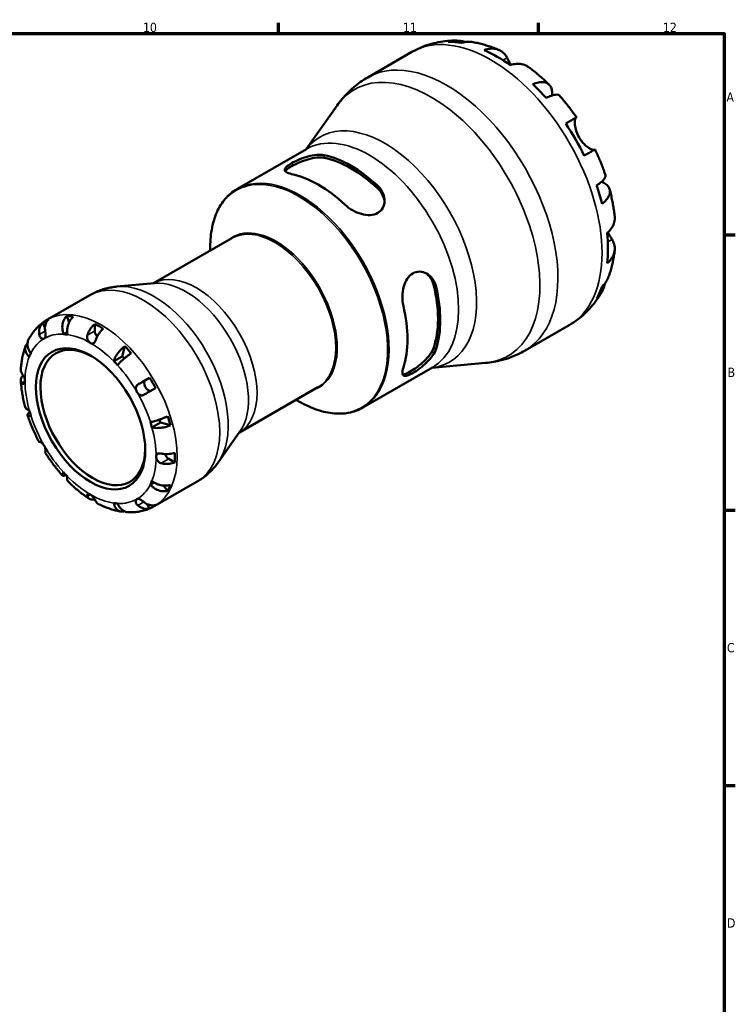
# Model space of a CAD drawing. Header units: millimetres. Extents: x -3 to 905, y 0 to 594.
# Tile 7 of 7: x 631 to 824, y 312 to 578. Entities that reach past the tile are written whole.
import ezdxf

# ---------------------------------------------------------------- set-up
doc = ezdxf.new("R2010")
doc.units = ezdxf.units.MM
for name, color, linetype, lineweight in [('Border (ISO)', 7, 'Continuous', 70), ('Visible (ISO)', 7, 'Continuous', 50), ('Visible Narrow (ISO)', 7, 'Continuous', 35)]:
    doc.layers.add(name, color=color, linetype=linetype, lineweight=lineweight)
doc.styles.add('Note Text (ISO)', font='tahoma.ttf')

# ---------------------------------------------------------------- blocks, each defined once
blk = doc.blocks.new('Borders Default Border')
at = {"layer": 'Border (ISO)'}
for p, q in [((700.83, 574), (700.83, 576.9)), ((770.92, 574), (770.92, 576.9)), ((821, 519.75), (823.9, 519.75)), ((821, 445.5), (823.9, 445.5)), ((821, 371.25), (823.9, 371.25))]:
    blk.add_line(p, q, dxfattribs=at)
at = {"layer": 'Border (ISO)', "flags": 128}
blk.add_lwpolyline([(20, 20), (20, 574), (821, 574), (821, 20), (20, 20)], dxfattribs=at)
at = {"layer": 'Border (ISO)', "color": 232, "true_color": 0xca0064, "char_height": 2.5, "attachment_point": 7, "style": 'Note Text (ISO)'}
for s, insert in [('10', (664.29, 574.35)), ('11', (734.37, 574.4)), ('12', (804.46, 574.4)), ('A', (821.59, 555.62)), ('B', (821.89, 481.37)), ('C', (821.73, 407.08)), ('D', (821.73, 332.88))]:
    blk.add_mtext(s, dxfattribs=dict(at, insert=insert))

msp = doc.modelspace()

# ---------------------------------------------------------------- linework, layer by layer
at = {"layer": 'Visible (ISO)'}
for p, q in [((724.886, 562.164), (736.795, 569.022)), ((708.261, 542.781), (716.628, 554.607)), ((689.627, 532.051), (708.375, 542.847)), ((667.125, 506.63), (688.279, 518.812)), ((667.384, 506.654), (657.28, 505.742)), ((638.527, 496.854), (649.992, 503.457)), ((643.735, 497.804), (644.392, 496.136)), ((637.87, 494.773), (637.196, 495.94)), ((651.302, 493.796), (651.302, 495.656)), ((767.304, 488.504), (779.213, 495.362)), ((642.886, 492.912), (643.85, 493.468)), ((659.369, 489.645), (658.672, 486.929)), ((656.409, 485.626), (658.672, 486.929)), ((723.561, 473.123), (742.309, 483.919)), ((742.195, 483.854), (756.623, 485.155)), ((664.933, 480.502), (666.071, 481.162)), ((690.28, 466.421), (711.434, 478.602)), ((666.711, 467.783), (668.973, 469.086)), ((668.973, 469.086), (671.67, 468.34)), ((690.43, 466.632), (684.571, 458.352)), ((672.851, 458.332), (671.242, 459.258)), ((666.278, 452.397), (667.245, 452.954)), ((667.471, 446.593), (678.936, 453.195)), ((669.818, 452.095), (670.94, 450.684)), ((666.071, 445.927), (665.391, 447.105))]:
    msp.add_line(p, q, dxfattribs=at)
for centre, major_axis, start_param, end_param in [((759.772, 533.21), (-21.083, 36.611), 5.8281975, 5.9566424), ((759.772, 533.21), (-21.083, 36.611), 5.3810925, 5.6183492), ((759.772, 533.21), (-21.083, 36.611), 5.0427993, 5.1712442), ((759.772, 533.21), (-21.083, 36.611), 4.5956943, 4.8329511), ((720.388, 510.53), (16.967, -29.464), 2.0534355, 2.6628209), ((720.388, 510.53), (16.543, -28.727), 2.0453615, 2.6708949), ((711.549, 505.44), (-16.967, 29.464), 5.1950282, 5.8044135), ((759.772, 533.21), (-21.083, 36.611), 4.2574012, 4.385846), ((759.772, 533.21), (-21.083, 36.611), 3.8102961, 4.0475529), ((720.388, 510.53), (16.543, -28.727), 0.4745651, 1.1000986), ((720.388, 510.53), (16.967, -29.464), 0.4826392, 1.0920245), ((759.772, 533.21), (21.083, -36.611), 0.3304104, 0.4588552), ((711.549, 505.44), (-16.967, 29.464), 3.6242319, 4.2336172), ((652.433, 471.398), (-14.432, 25.061), 6.2297642, 6.3404739), ((652.433, 471.398), (-14.432, 25.061), 5.845784, 5.9390559), ((652.433, 471.398), (14.432, -25.061), 2.3027733, 2.4134831), ((650.771, 470.441), (9.981, -17.332), 2.37521, 7.0495679), ((650.17, 470.095), (-12.476, 21.665), 5.8604145, 5.9244254), ((652.433, 493.145), (-0.798, 1.387), 0.7873319, 1.8979071), ((652.433, 471.398), (14.432, -25.061), 1.9187931, 2.0120651), ((650.17, 470.095), (-12.476, 21.665), 0.3626273, 0.4266383), ((652.433, 471.398), (12.476, -21.665), 1.9635192, 1.9974346), ((650.17, 470.095), (12.476, -21.665), 1.9334237, 1.9974346), ((652.433, 471.398), (14.432, -25.061), 1.5173752, 1.6280849), ((665.733, 479.116), (0.798, -1.387), 3.1435264, 6.2181127), ((650.17, 470.095), (-12.476, 21.665), 1.1480255, 1.2120364), ((652.433, 471.398), (14.432, -25.061), 1.133395, 1.2266669), ((650.17, 470.095), (12.476, -21.665), 1.1480255, 1.2120364), ((652.433, 471.398), (12.476, -21.665), 1.1480255, 1.1824147), ((671.242, 460.566), (-0.798, 1.387), 1.2401883, 2.3581282), ((652.433, 471.398), (14.432, -25.061), 0.731977, 0.8426867), ((650.17, 470.095), (-12.476, 21.665), 1.9334237, 1.9974346), ((650.17, 470.095), (12.476, -21.665), 0.3626273, 0.4266383), ((652.433, 471.398), (14.432, -25.061), 0.3479968, 0.4412688), ((650.17, 470.095), (12.476, -21.665), 5.8604145, 5.9244254), ((652.433, 471.398), (14.432, -25.061), 6.2297642, 6.3404739)]:
    msp.add_ellipse(centre, major_axis=major_axis, ratio=0.5780931, start_param=start_param, end_param=end_param, dxfattribs=at)
msp.add_ellipse((650.17, 470.095), major_axis=(10.405, -18.068), ratio=0.5780931, dxfattribs=at)
for points, knots in [([(736.795, 569.022), (737.534, 569.447), (738.297, 569.831), (739.856, 570.507), (740.653, 570.8), (742.265, 571.295), (743.081, 571.497), (744.717, 571.812), (745.537, 571.926), (747.173, 572.069), (747.988, 572.099), (748.797, 572.091)], [5.49972085, 5.49972085, 5.49972085, 5.49972085, 5.5653469, 5.5653469, 5.63097294, 5.63097294, 5.69659899, 5.69659899, 5.76222503, 5.76222503, 5.82785108, 5.82785108, 5.82785108, 5.82785108]), ([(746.592, 571.796), (747.218, 571.973), (747.86, 572.067), (749.064, 572.108), (749.734, 572.054), (750.673, 571.854), (750.947, 571.779), (751.216, 571.693)], [0.23714757, 0.23714757, 0.23714757, 0.23714757, 0.46227546, 0.46227546, 0.69374594, 0.69374594, 0.79022619, 0.79022619, 0.79022619, 0.79022619]), ([(753.291, 571.665), (752.812, 571.75), (752.326, 571.777), (751.328, 571.73), (750.731, 571.632), (750.135, 571.452)], [6.77675055, 6.77675055, 6.77675055, 6.77675055, 6.96687037, 6.96687037, 7.19199825, 7.19199825, 7.19199825, 7.19199825]), ([(753.291, 571.666), (753.774, 571.579), (754.254, 571.481), (755.205, 571.262), (755.677, 571.142), (756.612, 570.879), (757.075, 570.737), (757.993, 570.433), (758.448, 570.272), (759.349, 569.929), (759.795, 569.749), (760.238, 569.559)], [5.9517211, 5.9517211, 5.9517211, 5.9517211, 5.99261036, 5.99261036, 6.03349962, 6.03349962, 6.07438888, 6.07438888, 6.11527814, 6.11527814, 6.1561674, 6.1561674, 6.1561674, 6.1561674]), ([(756.236, 569.543), (756.801, 569.734), (757.353, 569.849), (758.345, 569.944), (758.874, 569.927), (759.863, 569.729), (760.321, 569.548), (761.094, 569.096), (761.478, 568.782), (762.056, 568.109), (762.274, 567.783), (762.455, 567.441)], [0.2371559, 0.2371559, 0.2371559, 0.2371559, 0.4614966, 0.4614966, 0.6930693, 0.6930693, 0.924642, 0.924642, 1.1576195, 1.1576195, 1.3310454, 1.3310454, 1.3310454, 1.3310454]), ([(762.455, 567.441), (762.54, 567.282), (762.633, 567.109), (762.826, 566.754), (762.925, 566.576), (763.161, 566.158), (763.301, 565.916), (763.476, 565.623), (763.501, 565.582), (763.526, 565.541)], [-0.81008556, -0.81008556, -0.81008556, -0.81008556, -0.72450889, -0.72450889, -0.64723262, -0.64723262, -0.55204363, -0.55204363, -0.53654562, -0.53654562, -0.53654562, -0.53654562]), ([(768.128, 565.021), (768.012, 565.105), (767.895, 565.182), (767.393, 565.476), (766.934, 565.657), (765.946, 565.855), (765.416, 565.872), (764.424, 565.778), (763.872, 565.662), (763.308, 565.471)], [6.47085503, 6.47085503, 6.47085503, 6.47085503, 6.54145025, 6.54145025, 6.77302295, 6.77302295, 7.00459564, 7.00459564, 7.22893636, 7.22893636, 7.22893636, 7.22893636]), ([(768.128, 565.021), (768.525, 564.733), (768.918, 564.437), (769.696, 563.832), (770.081, 563.523), (770.844, 562.893), (771.221, 562.572), (771.967, 561.917), (772.337, 561.584), (773.067, 560.905), (773.428, 560.56), (773.786, 560.21)], [0.13080794, 0.13080794, 0.13080794, 0.13080794, 0.17215187, 0.17215187, 0.21349581, 0.21349581, 0.25483975, 0.25483975, 0.29618369, 0.29618369, 0.33752762, 0.33752762, 0.33752762, 0.33752762]), ([(716.628, 554.607), (717.047, 555.198), (717.493, 555.779), (718.441, 556.91), (718.942, 557.461), (720, 558.526), (720.555, 559.039), (721.715, 560.02), (722.32, 560.487), (723.573, 561.368), (724.221, 561.781), (724.886, 562.164)], [5.23891109, 5.23891109, 5.23891109, 5.23891109, 5.29107305, 5.29107305, 5.343235, 5.343235, 5.39539695, 5.39539695, 5.4475589, 5.4475589, 5.49972085, 5.49972085, 5.49972085, 5.49972085]), ([(769.409, 560.353), (769.947, 560.566), (770.457, 560.715), (771.348, 560.885), (771.808, 560.919), (772.631, 560.843), (772.994, 560.733), (773.572, 560.423), (773.84, 560.195), (774.253, 559.608), (774.398, 559.25), (774.563, 558.503), (774.598, 558.046), (774.562, 557.454), (774.555, 557.366), (774.546, 557.277)], [0.2371476, 0.2371476, 0.2371476, 0.2371476, 0.4622755, 0.4622755, 0.6937459, 0.6937459, 0.9252164, 0.9252164, 1.1572518, 1.1572518, 1.3892871, 1.3892871, 1.6221879, 1.6221879, 1.6620303, 1.6620303, 1.6620303, 1.6620303]), ([(776.544, 557.301), (776.46, 557.395), (776.343, 557.46), (776.015, 557.546), (775.751, 557.552), (775.098, 557.448), (774.709, 557.339), (773.925, 557.057), (773.46, 556.861), (772.952, 556.616)], [6.33491878, 6.33491878, 6.33491878, 6.33491878, 6.50392941, 6.50392941, 6.73539989, 6.73539989, 6.96687037, 6.96687037, 7.19199825, 7.19199825, 7.19199825, 7.19199825]), ([(776.544, 557.302), (776.874, 556.929), (777.199, 556.552), (777.841, 555.788), (778.158, 555.401), (778.783, 554.619), (779.091, 554.224), (779.698, 553.425), (779.997, 553.021), (780.586, 552.206), (780.876, 551.795), (781.161, 551.379)], [0.44737524, 0.44737524, 0.44737524, 0.44737524, 0.48806827, 0.48806827, 0.52876129, 0.52876129, 0.56945431, 0.56945431, 0.61014733, 0.61014733, 0.65084035, 0.65084035, 0.65084035, 0.65084035]), ([(778.247, 549.713), (778.73, 549.99), (779.158, 550.236), (779.859, 550.638), (780.191, 550.829), (780.71, 551.126), (780.897, 551.232), (781.121, 551.359), (781.178, 551.39), (781.14, 551.366), (781.082, 551.331), (780.991, 551.277)], [0.2371559, 0.2371559, 0.2371559, 0.2371559, 0.4614966, 0.4614966, 0.6930693, 0.6930693, 0.924642, 0.924642, 1.1576195, 1.1576195, 1.3310454, 1.3310454, 1.3310454, 1.3310454]), ([(780.991, 551.277), (780.964, 551.261), (780.938, 551.237), (780.865, 551.139), (780.822, 551.043), (780.752, 550.777), (780.724, 550.605), (780.689, 550.113), (780.694, 549.765), (780.786, 548.88), (780.892, 548.331), (781.253, 547.165), (781.512, 546.56), (781.843, 545.987)], [-0.80549596, -0.80549596, -0.80549596, -0.80549596, -0.75183339, -0.75183339, -0.64811579, -0.64811579, -0.53942343, -0.53942343, -0.38723334, -0.38723334, -0.19834363, -0.19834363, 0, 0, 0, 0]), ([(781.843, 545.987), (782.026, 545.669), (782.23, 545.365), (782.681, 544.771), (782.929, 544.486), (783.538, 543.87), (783.9, 543.566), (784.567, 543.088), (784.867, 542.913), (785.306, 542.705), (785.463, 542.647), (785.722, 542.582), (785.825, 542.574), (785.914, 542.589), (785.926, 542.591), (785.937, 542.594)], [0, 0, 0, 0, 0.11001315, 0.11001315, 0.22756875, 0.22756875, 0.39041262, 0.39041262, 0.54459104, 0.54459104, 0.65219658, 0.65219658, 0.75650694, 0.75650694, 0.77346796, 0.77346796, 0.77346796, 0.77346796]), ([(786.161, 542.719), (786.16, 542.72), (786.104, 542.689), (785.897, 542.572), (785.71, 542.466), (785.191, 542.169), (784.859, 541.978), (784.158, 541.576), (783.73, 541.33), (783.247, 541.052)], [6.34293974, 6.34293974, 6.34293974, 6.34293974, 6.54145025, 6.54145025, 6.77302295, 6.77302295, 7.00459564, 7.00459564, 7.22893636, 7.22893636, 7.22893636, 7.22893636]), ([(786.161, 542.719), (786.378, 542.265), (786.59, 541.808), (787.001, 540.89), (787.201, 540.429), (787.59, 539.504), (787.778, 539.039), (788.143, 538.107), (788.32, 537.639), (788.66, 536.701), (788.825, 536.23), (788.983, 535.758)], [0.9199651, 0.9199651, 0.9199651, 0.9199651, 0.96065925, 0.96065925, 1.0013534, 1.0013534, 1.04204755, 1.04204755, 1.08274169, 1.08274169, 1.12343584, 1.12343584, 1.12343584, 1.12343584]), ([(704.336, 536.11), (703.764, 536.231), (703.279, 536.397), (702.644, 536.79), (702.494, 537.02), (702.518, 537.49), (702.673, 537.761), (703.303, 538.359), (703.779, 538.689), (704.336, 539.01), (704.906, 539.338), (705.622, 539.692), (707.165, 540.336), (707.992, 540.623), (709.543, 541.05), (710.375, 541.216), (711.911, 541.351), (712.615, 541.319), (713.175, 541.2)], [-0.981712, -0.981712, -0.981712, -0.981712, -0.7273266, -0.7273266, -0.4729413, -0.4729413, -0.2364706, -0.2364706, 0, 0, 0, 0.2416205, 0.2416205, 0.4832409, 0.4832409, 0.7325072, 0.7325072, 0.9817735, 0.9817735, 0.9817735, 0.9817735]), ([(702.643, 536.867), (702.722, 536.993), (702.837, 537.128), (703.303, 537.564), (703.779, 537.892), (704.336, 538.213), (704.907, 538.542), (705.624, 538.898), (707.167, 539.551), (707.994, 539.845), (709.543, 540.285), (710.375, 540.459), (711.91, 540.609), (712.614, 540.584), (713.175, 540.47)], [-0.3507869, -0.3507869, -0.3507869, -0.3507869, -0.2365637, -0.2365637, 0, 0, 0, 0.2420261, 0.2420261, 0.4840521, 0.4840521, 0.7341348, 0.7341348, 0.9842175, 0.9842175, 0.9842175, 0.9842175]), ([(786.581, 533.01), (787.048, 533.326), (787.451, 533.629), (788.09, 534.164), (788.38, 534.444), (788.798, 534.953), (788.927, 535.183), (789.018, 535.507), (789.021, 535.64), (788.982, 535.758)], [0.23714757, 0.23714757, 0.23714757, 0.23714757, 0.46227546, 0.46227546, 0.69374594, 0.69374594, 0.92521642, 0.92521642, 1.09497858, 1.09497858, 1.09497858, 1.09497858]), ([(787.935, 534.038), (788.03, 533.996), (788.122, 533.953), (788.663, 533.684), (789.041, 533.427), (789.603, 532.915), (789.84, 532.612), (790.139, 531.965), (790.201, 531.621), (790.178, 530.969), (790.09, 530.602), (789.743, 529.855), (789.482, 529.475), (788.887, 528.792), (788.503, 528.427), (788.048, 528.069)], [5.760869, 5.760869, 5.760869, 5.760869, 5.8069579, 5.8069579, 6.0398587, 6.0398587, 6.2718941, 6.2718941, 6.5039294, 6.5039294, 6.7353999, 6.7353999, 6.9668704, 6.9668704, 7.1919983, 7.1919983, 7.1919983, 7.1919983]), ([(682.416, 515.435), (682.413, 515.543), (682.411, 515.649), (682.382, 517.635), (682.518, 519.428), (683.111, 522.772), (683.57, 524.323), (684.799, 527.119), (685.569, 528.365), (687.396, 530.492), (688.452, 531.374), (689.627, 532.051)], [4.68408221, 4.68408221, 4.68408221, 4.68408221, 4.6954775, 4.6954775, 4.89653834, 4.89653834, 5.09759918, 5.09759918, 5.29866001, 5.29866001, 5.49972085, 5.49972085, 5.49972085, 5.49972085]), ([(727.6, 532.893), (728.172, 532.356), (728.658, 531.692), (729.292, 530.278), (729.442, 529.528), (729.418, 528.211), (729.263, 527.549), (728.633, 526.41), (728.158, 525.934), (727.031, 525.286), (726.315, 525.084), (724.771, 525.002), (723.944, 525.118), (722.393, 525.545), (721.561, 525.891), (720.026, 526.757), (719.322, 527.277), (718.761, 527.803)], [0.9547362, 0.9547362, 0.9547362, 0.9547362, 1.2091216, 1.2091216, 1.463507, 1.463507, 1.6999776, 1.6999776, 1.9364483, 1.9364483, 2.1780687, 2.1780687, 2.4196892, 2.4196892, 2.6689555, 2.6689555, 2.9182218, 2.9182218, 2.9182218, 2.9182218]), ([(727.6, 532.164), (728.173, 531.619), (728.659, 530.948), (729.222, 529.679), (729.367, 529.1), (729.414, 528.546)], [0.95544963, 0.95544963, 0.95544963, 0.95544963, 1.21095958, 1.21095958, 1.40852765, 1.40852765, 1.40852765, 1.40852765]), ([(790.123, 531.915), (790.248, 531.431), (790.366, 530.945), (790.589, 529.973), (790.694, 529.487), (790.888, 528.513), (790.978, 528.025), (791.143, 527.05), (791.218, 526.562), (791.353, 525.585), (791.413, 525.097), (791.465, 524.609)], [1.23324869, 1.23324869, 1.23324869, 1.23324869, 1.27458707, 1.27458707, 1.31592546, 1.31592546, 1.35726384, 1.35726384, 1.39860222, 1.39860222, 1.43994061, 1.43994061, 1.43994061, 1.43994061]), ([(789.436, 520.216), (789.884, 520.608), (790.261, 521.026), (790.841, 521.835), (791.092, 522.3), (791.417, 523.251), (791.491, 523.737), (791.488, 524.32), (791.48, 524.463), (791.465, 524.609)], [0.23715592, 0.23715592, 0.23715592, 0.23715592, 0.46149664, 0.46149664, 0.69306933, 0.69306933, 0.92464203, 0.92464203, 0.99702701, 0.99702701, 0.99702701, 0.99702701]), ([(790.74, 518.452), (790.944, 518.126), (791.116, 517.775), (791.408, 516.942), (791.487, 516.453), (791.491, 515.562), (791.417, 515.076), (791.092, 514.125), (790.841, 513.659), (790.261, 512.85), (789.884, 512.432), (789.436, 512.04)], [6.1350469, 6.1350469, 6.1350469, 6.1350469, 6.3084728, 6.3084728, 6.5414503, 6.5414503, 6.7730229, 6.7730229, 7.0045956, 7.0045956, 7.2289364, 7.2289364, 7.2289364, 7.2289364]), ([(789.607, 520.37), (789.686, 520.225), (789.765, 520.084), (789.99, 519.688), (790.133, 519.446), (790.408, 518.987), (790.538, 518.774), (790.686, 518.537), (790.713, 518.494), (790.74, 518.452)], [-2.9421355, -2.9421355, -2.9421355, -2.9421355, -2.88911927, -2.88911927, -2.78956082, -2.78956082, -2.68657695, -2.68657695, -2.66294286, -2.66294286, -2.66294286, -2.66294286]), ([(791.46, 515.501), (791.404, 515.023), (791.338, 514.547), (791.185, 513.595), (791.099, 513.12), (790.905, 512.173), (790.797, 511.701), (790.559, 510.76), (790.429, 510.292), (790.146, 509.358), (789.992, 508.894), (789.826, 508.432)], [1.69787856, 1.69787856, 1.69787856, 1.69787856, 1.73876387, 1.73876387, 1.77964919, 1.77964919, 1.82053451, 1.82053451, 1.86141983, 1.86141983, 1.90230514, 1.90230514, 1.90230514, 1.90230514]), ([(734.483, 500.572), (734.303, 501.337), (734.205, 502.225), (734.231, 504.023), (734.356, 504.933), (734.778, 506.481), (735.091, 507.234), (735.927, 508.492), (736.451, 508.997), (737.009, 509.318), (737.566, 509.638), (738.217, 509.811), (739.52, 509.784), (740.171, 509.587), (741.325, 508.946), (741.901, 508.44), (742.81, 507.18), (743.142, 506.427), (743.322, 505.662)], [-0.981712, -0.981712, -0.981712, -0.981712, -0.7273266, -0.7273266, -0.4729413, -0.4729413, -0.2364706, -0.2364706, 0, 0, 0, 0.2364706, 0.2364706, 0.4729413, 0.4729413, 0.7273266, 0.7273266, 0.981712, 0.981712, 0.981712, 0.981712]), ([(740.452, 509.418), (740.912, 509.098), (741.345, 508.68), (742.166, 507.552), (742.506, 506.795), (742.691, 506.026)], [0.52966005, 0.52966005, 0.52966005, 0.52966005, 0.7286373, 0.7286373, 0.98414725, 0.98414725, 0.98414725, 0.98414725]), ([(788.048, 505.784), (788.503, 506.209), (788.887, 506.676), (789.434, 507.522), (789.658, 507.966), (789.826, 508.432)], [0.23714757, 0.23714757, 0.23714757, 0.23714757, 0.46227546, 0.46227546, 0.65642747, 0.65642747, 0.65642747, 0.65642747]), ([(649.992, 503.457), (650.446, 503.718), (650.912, 503.959), (651.861, 504.397), (652.343, 504.594), (653.32, 504.943), (653.813, 505.095), (654.803, 505.354), (655.3, 505.461), (656.293, 505.633), (656.788, 505.698), (657.28, 505.742)], [5.49972085, 5.49972085, 5.49972085, 5.49972085, 5.5518828, 5.5518828, 5.60404476, 5.60404476, 5.65620671, 5.65620671, 5.70836866, 5.70836866, 5.76053061, 5.76053061, 5.76053061, 5.76053061]), ([(788.818, 506.623), (788.757, 506.333), (788.681, 506.044), (788.38, 505.119), (788.09, 504.513), (787.451, 503.494), (787.048, 502.986), (786.581, 502.534)], [6.63385759, 6.63385759, 6.63385759, 6.63385759, 6.73539989, 6.73539989, 6.96687037, 6.96687037, 7.19199825, 7.19199825, 7.19199825, 7.19199825]), ([(787.963, 504.328), (787.563, 503.615), (787.127, 502.915), (786.178, 501.552), (785.665, 500.89), (784.563, 499.614), (783.975, 499.001), (782.726, 497.839), (782.066, 497.289), (780.683, 496.266), (779.961, 495.793), (779.213, 495.362)], [2.02608869, 2.02608869, 2.02608869, 2.02608869, 2.09249659, 2.09249659, 2.15890449, 2.15890449, 2.22531239, 2.22531239, 2.2917203, 2.2917203, 2.3581282, 2.3581282, 2.3581282, 2.3581282]), ([(633.456, 491.485), (633.692, 491.931), (633.948, 492.363), (634.504, 493.196), (634.803, 493.597), (635.442, 494.363), (635.783, 494.727), (636.504, 495.414), (636.884, 495.736), (637.68, 496.332), (638.096, 496.606), (638.527, 496.854)], [5.1506907, 5.1506907, 5.1506907, 5.1506907, 5.22049673, 5.22049673, 5.29030276, 5.29030276, 5.36010879, 5.36010879, 5.42991482, 5.42991482, 5.49972085, 5.49972085, 5.49972085, 5.49972085]), ([(638.796, 496.868), (638.64, 496.718), (638.503, 496.548), (638.278, 496.203), (638.171, 495.996), (638.004, 495.555), (637.944, 495.32), (637.872, 494.875), (637.853, 494.624), (637.865, 494.157), (637.887, 493.942), (637.922, 493.74)], [0.07588661, 0.07588661, 0.07588661, 0.07588661, 0.14801703, 0.14801703, 0.22208337, 0.22208337, 0.29614971, 0.29614971, 0.37029759, 0.37029759, 0.43193595, 0.43193595, 0.43193595, 0.43193595]), ([(642.886, 492.912), (642.797, 493.139), (642.717, 493.396), (642.601, 493.924), (642.564, 494.194), (642.534, 494.689), (642.536, 494.96), (642.587, 495.491), (642.635, 495.752), (642.756, 496.214), (642.84, 496.457), (643.049, 496.912), (643.174, 497.125), (643.424, 497.478), (643.573, 497.652), (643.735, 497.804)], [1.78267565, 1.78267565, 1.78267565, 1.78267565, 1.85726098, 1.85726098, 1.93184631, 1.93184631, 2.00617658, 2.00617658, 2.08050686, 2.08050686, 2.15460639, 2.15460639, 2.22870593, 2.22870593, 2.30068958, 2.30068958, 2.30068958, 2.30068958]), ([(645.497, 497.633), (645.325, 497.482), (645.162, 497.309), (644.877, 496.959), (644.73, 496.749), (644.467, 496.299), (644.35, 496.059), (644.165, 495.604), (644.08, 495.347), (643.947, 494.823), (643.901, 494.556), (643.848, 494.069), (643.837, 493.804), (643.857, 493.286), (643.888, 493.033), (643.932, 492.811)], [0.07588877, 0.07588877, 0.07588877, 0.07588877, 0.14787242, 0.14787242, 0.22197196, 0.22197196, 0.2960715, 0.2960715, 0.37040177, 0.37040177, 0.44473205, 0.44473205, 0.51931737, 0.51931737, 0.5939027, 0.5939027, 0.5939027, 0.5939027]), ([(636.322, 492.811), (636.287, 493.014), (636.265, 493.228), (636.253, 493.696), (636.272, 493.946), (636.344, 494.391), (636.404, 494.626), (636.571, 495.068), (636.678, 495.274), (636.903, 495.619), (637.04, 495.79), (637.196, 495.94)], [1.94008689, 1.94008689, 1.94008689, 1.94008689, 2.00172525, 2.00172525, 2.07587313, 2.07587313, 2.14993947, 2.14993947, 2.2240058, 2.2240058, 2.29613623, 2.29613623, 2.29613623, 2.29613623]), ([(649.29, 492.638), (649.352, 492.831), (649.428, 493.036), (649.622, 493.483), (649.745, 493.724), (649.992, 494.152), (650.139, 494.378), (650.455, 494.805), (650.624, 495.006), (650.943, 495.342), (651.12, 495.508), (651.302, 495.656)], [1.94008689, 1.94008689, 1.94008689, 1.94008689, 2.00172525, 2.00172525, 2.07587313, 2.07587313, 2.14993947, 2.14993947, 2.2240058, 2.2240058, 2.29613623, 2.29613623, 2.29613623, 2.29613623]), ([(653.565, 494.353), (653.383, 494.205), (653.206, 494.039), (652.887, 493.703), (652.718, 493.502), (652.401, 493.075), (652.254, 492.849), (652.007, 492.421), (651.885, 492.18), (651.691, 491.733), (651.615, 491.528), (651.553, 491.335)], [0.07588661, 0.07588661, 0.07588661, 0.07588661, 0.14801703, 0.14801703, 0.22208337, 0.22208337, 0.29614971, 0.29614971, 0.37029759, 0.37029759, 0.43193595, 0.43193595, 0.43193595, 0.43193595]), ([(633.456, 491.485), (633.39, 491.359), (633.331, 491.222), (633.217, 490.872), (633.176, 490.655), (633.143, 490.244), (633.147, 490.013), (633.209, 489.547), (633.267, 489.311), (633.413, 488.883), (633.514, 488.651), (633.764, 488.2), (633.912, 487.982), (634.063, 487.792)], [0.1704078, 0.1704078, 0.1704078, 0.1704078, 0.22197196, 0.22197196, 0.2960715, 0.2960715, 0.37040177, 0.37040177, 0.44473205, 0.44473205, 0.51931737, 0.51931737, 0.5939027, 0.5939027, 0.5939027, 0.5939027]), ([(637.67, 491.745), (637.607, 491.709), (637.537, 491.685), (637.38, 491.665), (637.294, 491.67), (637.089, 491.72), (636.97, 491.776), (636.744, 491.945), (636.64, 492.057), (636.496, 492.283), (636.447, 492.382), (636.372, 492.586), (636.344, 492.689), (636.324, 492.801), (636.323, 492.806), (636.322, 492.811)], [0, 0, 0, 0, 0.03793291, 0.03793291, 0.07808644, 0.07808644, 0.13145135, 0.13145135, 0.18555088, 0.18555088, 0.22173581, 0.22173581, 0.25517966, 0.25517966, 0.25685077, 0.25685077, 0.25685077, 0.25685077]), ([(637.922, 493.74), (637.925, 493.721), (637.928, 493.702), (637.949, 493.576), (637.966, 493.467), (637.997, 493.234), (638.01, 493.111), (638.032, 492.81), (638.035, 492.638), (638.009, 492.308), (637.975, 492.156), (637.86, 491.904), (637.776, 491.807), (637.67, 491.745)], [-0.25708606, -0.25708606, -0.25708606, -0.25708606, -0.25118232, -0.25118232, -0.21796912, -0.21796912, -0.18066436, -0.18066436, -0.12504732, -0.12504732, -0.06352815, -0.06352815, 0, 0, 0, 0]), ([(650.17, 490.533), (650.045, 490.606), (649.921, 490.701), (649.682, 490.936), (649.57, 491.076), (649.373, 491.407), (649.294, 491.598), (649.224, 491.924), (649.212, 492.051), (649.216, 492.273), (649.226, 492.367), (649.256, 492.52), (649.272, 492.58), (649.29, 492.638)], [-1.11544401, -1.11544401, -1.11544401, -1.11544401, -1.06234061, -1.06234061, -1.00735142, -1.00735142, -0.94530559, -0.94530559, -0.90612012, -0.90612012, -0.87647865, -0.87647865, -0.85707, -0.85707, -0.85707, -0.85707]), ([(651.553, 491.335), (651.542, 491.301), (651.531, 491.269), (651.49, 491.151), (651.457, 491.071), (651.377, 490.902), (651.33, 490.818), (651.19, 490.619), (651.093, 490.525), (650.868, 490.399), (650.743, 490.373), (650.468, 490.396), (650.32, 490.447), (650.17, 490.533)], [-0.25518632, -0.25518632, -0.25518632, -0.25518632, -0.24442882, -0.24442882, -0.21622375, -0.21622375, -0.18185786, -0.18185786, -0.12436784, -0.12436784, -0.06341478, -0.06341478, 0, 0, 0, 0]), ([(631.355, 483.263), (631.379, 483.717), (631.414, 484.167), (631.509, 485.058), (631.568, 485.499), (631.713, 486.369), (631.798, 486.799), (631.994, 487.646), (632.104, 488.064), (632.353, 488.886), (632.491, 489.29), (632.643, 489.687)], [4.76974203, 4.76974203, 4.76974203, 4.76974203, 4.8278058, 4.8278058, 4.88586957, 4.88586957, 4.94393334, 4.94393334, 5.00199711, 5.00199711, 5.06006088, 5.06006088, 5.06006088, 5.06006088]), ([(633.63, 486.833), (633.46, 486.982), (633.291, 487.154), (633.002, 487.516), (632.881, 487.705), (632.701, 488.057), (632.625, 488.252), (632.529, 488.643), (632.509, 488.839), (632.516, 489.191), (632.544, 489.38), (632.655, 489.742), (632.738, 489.915), (632.921, 490.198), (633.031, 490.334), (633.161, 490.461)], [1.78267559, 1.78267559, 1.78267559, 1.78267559, 1.85726092, 1.85726092, 1.93184625, 1.93184625, 2.00617653, 2.00617653, 2.0805068, 2.0805068, 2.15460634, 2.15460634, 2.22870588, 2.22870588, 2.29467837, 2.29467837, 2.29467837, 2.29467837]), ([(656.409, 485.626), (656.453, 485.797), (656.519, 485.994), (656.687, 486.404), (656.791, 486.616), (657.006, 487.01), (657.138, 487.227), (657.429, 487.659), (657.589, 487.874), (657.898, 488.258), (658.076, 488.462), (658.445, 488.851), (658.637, 489.036), (658.988, 489.348), (659.179, 489.504), (659.369, 489.645)], [1.78267559, 1.78267559, 1.78267559, 1.78267559, 1.85726092, 1.85726092, 1.93184625, 1.93184625, 2.00617653, 2.00617653, 2.0805068, 2.0805068, 2.15460634, 2.15460634, 2.22870588, 2.22870588, 2.30068953, 2.30068953, 2.30068953, 2.30068953]), ([(743.322, 488.984), (743.142, 488.427), (742.81, 487.786), (741.901, 486.497), (741.325, 485.846), (740.171, 484.72), (739.52, 484.162), (738.217, 483.173), (737.566, 482.741), (736.451, 482.099), (735.927, 481.854), (735.091, 481.611), (734.778, 481.614), (734.356, 481.833), (734.231, 482.08), (734.205, 482.831), (734.303, 483.337), (734.483, 483.894)], [0.9547362, 0.9547362, 0.9547362, 0.9547362, 1.2091216, 1.2091216, 1.463507, 1.463507, 1.6999776, 1.6999776, 1.9364483, 1.9364483, 2.1729189, 2.1729189, 2.4093895, 2.4093895, 2.6637749, 2.6637749, 2.9181603, 2.9181603, 2.9181603, 2.9181603]), ([(742.691, 489.348), (742.506, 488.792), (742.166, 488.154), (741.243, 486.871), (740.66, 486.224), (739.494, 485.106), (738.839, 484.552), (737.529, 483.569), (736.877, 483.138), (735.762, 482.496), (735.239, 482.25), (734.626, 482.067), (734.45, 482.036), (734.3, 482.031)], [0.9554496, 0.9554496, 0.9554496, 0.9554496, 1.2109596, 1.2109596, 1.4664695, 1.4664695, 1.7030332, 1.7030332, 1.9395969, 1.9395969, 2.1761606, 2.1761606, 2.2907454, 2.2907454, 2.2907454, 2.2907454]), ([(661.131, 487.787), (660.931, 487.656), (660.725, 487.515), (660.34, 487.239), (660.126, 487.078), (659.702, 486.747), (659.492, 486.576), (659.12, 486.259), (658.922, 486.085), (658.549, 485.739), (658.373, 485.568), (658.075, 485.262), (657.924, 485.1), (657.659, 484.792), (657.544, 484.647), (657.455, 484.523)], [0.07588877, 0.07588877, 0.07588877, 0.07588877, 0.14787242, 0.14787242, 0.22197196, 0.22197196, 0.2960715, 0.2960715, 0.37040177, 0.37040177, 0.44473205, 0.44473205, 0.51931737, 0.51931737, 0.5939027, 0.5939027, 0.5939027, 0.5939027]), ([(767.304, 488.504), (766.638, 488.121), (765.956, 487.768), (764.566, 487.126), (763.858, 486.838), (762.428, 486.326), (761.705, 486.104), (760.253, 485.724), (759.525, 485.567), (758.07, 485.315), (757.344, 485.22), (756.623, 485.155)], [2.3581282, 2.3581282, 2.3581282, 2.3581282, 2.41029015, 2.41029015, 2.4624521, 2.4624521, 2.51461405, 2.51461405, 2.56677601, 2.56677601, 2.61893796, 2.61893796, 2.61893796, 2.61893796]), ([(631.356, 483.263), (631.354, 483.239), (631.354, 483.216), (631.354, 483.051), (631.378, 482.896), (631.475, 482.617), (631.538, 482.493), (631.613, 482.379)], [0.28434226, 0.28434226, 0.28434226, 0.28434226, 0.29614971, 0.29614971, 0.37029759, 0.37029759, 0.43193595, 0.43193595, 0.43193595, 0.43193595]), ([(631.613, 479.763), (631.538, 479.877), (631.475, 480.001), (631.378, 480.28), (631.354, 480.435), (631.354, 480.72), (631.378, 480.875), (631.483, 481.179), (631.563, 481.328), (631.739, 481.573), (631.845, 481.692), (631.969, 481.806)], [1.94008689, 1.94008689, 1.94008689, 1.94008689, 2.00172525, 2.00172525, 2.07587313, 2.07587313, 2.14993947, 2.14993947, 2.2240058, 2.2240058, 2.28823193, 2.28823193, 2.28823193, 2.28823193]), ([(631.613, 482.379), (631.626, 482.359), (631.639, 482.339), (631.689, 482.262), (631.728, 482.202), (631.818, 482.058), (631.871, 481.972), (632.015, 481.728), (632.107, 481.563), (632.277, 481.205), (632.353, 481.016), (632.463, 480.636), (632.493, 480.447), (632.493, 480.275)], [-0.25518632, -0.25518632, -0.25518632, -0.25518632, -0.24442882, -0.24442882, -0.21622375, -0.21622375, -0.18185786, -0.18185786, -0.12436784, -0.12436784, -0.06341478, -0.06341478, 0, 0, 0, 0]), ([(662.922, 479.343), (663.079, 479.435), (663.255, 479.536), (663.654, 479.767), (663.88, 479.898), (664.302, 480.141), (664.536, 480.276), (665.002, 480.545), (665.234, 480.679), (665.646, 480.917), (665.863, 481.042), (666.071, 481.162)], [1.94008689, 1.94008689, 1.94008689, 1.94008689, 2.00172525, 2.00172525, 2.07587313, 2.07587313, 2.14993947, 2.14993947, 2.2240058, 2.2240058, 2.29613623, 2.29613623, 2.29613623, 2.29613623]), ([(632.535, 473.22), (632.403, 473.713), (632.281, 474.206), (632.059, 475.19), (631.958, 475.681), (631.778, 476.659), (631.698, 477.147), (631.562, 478.118), (631.505, 478.601), (631.413, 479.562), (631.378, 480.04), (631.355, 480.514)], [4.36137165, 4.36137165, 4.36137165, 4.36137165, 4.42003747, 4.42003747, 4.47870329, 4.47870329, 4.53736911, 4.53736911, 4.59603493, 4.59603493, 4.65470075, 4.65470075, 4.65470075, 4.65470075]), ([(632.493, 480.275), (632.493, 480.13), (632.472, 479.998), (632.391, 479.769), (632.331, 479.674), (632.177, 479.534), (632.081, 479.498), (631.924, 479.508), (631.864, 479.528), (631.764, 479.59), (631.723, 479.626), (631.659, 479.697), (631.635, 479.728), (631.613, 479.763)], [-1.11544401, -1.11544401, -1.11544401, -1.11544401, -1.06234061, -1.06234061, -1.00735142, -1.00735142, -0.94530559, -0.94530559, -0.90612012, -0.90612012, -0.87647865, -0.87647865, -0.85707, -0.85707, -0.85707, -0.85707]), ([(662.67, 477.349), (662.607, 477.458), (662.552, 477.572), (662.456, 477.809), (662.418, 477.932), (662.359, 478.216), (662.348, 478.373), (662.382, 478.674), (662.428, 478.814), (662.551, 479.023), (662.612, 479.099), (662.751, 479.231), (662.827, 479.287), (662.913, 479.339), (662.918, 479.341), (662.922, 479.343)], [0, 0, 0, 0, 0.03793291, 0.03793291, 0.07808644, 0.07808644, 0.13145135, 0.13145135, 0.18555088, 0.18555088, 0.22173581, 0.22173581, 0.25517966, 0.25517966, 0.25685077, 0.25685077, 0.25685077, 0.25685077]), ([(667.671, 478.391), (667.463, 478.271), (667.246, 478.146), (666.834, 477.908), (666.602, 477.774), (666.136, 477.505), (665.902, 477.37), (665.48, 477.126), (665.254, 476.995), (664.855, 476.765), (664.679, 476.663), (664.522, 476.572)], [0.07588661, 0.07588661, 0.07588661, 0.07588661, 0.14801703, 0.14801703, 0.22208337, 0.22208337, 0.29614971, 0.29614971, 0.37029759, 0.37029759, 0.43193595, 0.43193595, 0.43193595, 0.43193595]), ([(664.522, 476.572), (664.507, 476.564), (664.492, 476.555), (664.394, 476.503), (664.308, 476.468), (664.121, 476.418), (664.021, 476.406), (663.771, 476.414), (663.625, 476.453), (663.326, 476.599), (663.178, 476.712), (662.902, 476.996), (662.776, 477.165), (662.67, 477.349)], [-0.25708606, -0.25708606, -0.25708606, -0.25708606, -0.25118232, -0.25118232, -0.21796912, -0.21796912, -0.18066436, -0.18066436, -0.12504732, -0.12504732, -0.06352815, -0.06352815, 0, 0, 0, 0]), ([(632.536, 473.22), (632.546, 473.181), (632.56, 473.142), (632.626, 473.001), (632.702, 472.904), (632.882, 472.74), (633.003, 472.658), (633.292, 472.515), (633.46, 472.453), (633.63, 472.406)], [0.34353696, 0.34353696, 0.34353696, 0.34353696, 0.37068352, 0.37068352, 0.44492035, 0.44492035, 0.51941154, 0.51941154, 0.59390272, 0.59390272, 0.59390272, 0.59390272]), ([(723.561, 473.123), (722.386, 472.447), (721.093, 471.976), (718.336, 471.464), (716.872, 471.423), (713.837, 471.763), (712.265, 472.145), (709.075, 473.31), (707.457, 474.093), (705.754, 475.115), (705.662, 475.17), (705.571, 475.226)], [2.3581282, 2.3581282, 2.3581282, 2.3581282, 2.55918904, 2.55918904, 2.76024987, 2.76024987, 2.96131071, 2.96131071, 3.16237155, 3.16237155, 3.17376684, 3.17376684, 3.17376684, 3.17376684]), ([(634.063, 470.949), (633.912, 470.933), (633.764, 470.925), (633.514, 470.934), (633.413, 470.95), (633.267, 470.998), (633.209, 471.034), (633.147, 471.127), (633.143, 471.184), (633.176, 471.304), (633.217, 471.378), (633.351, 471.541), (633.444, 471.63), (633.612, 471.771), (633.689, 471.831), (633.775, 471.894)], [1.78267559, 1.78267559, 1.78267559, 1.78267559, 1.85726092, 1.85726092, 1.93184625, 1.93184625, 2.00617653, 2.00617653, 2.0805068, 2.0805068, 2.15460634, 2.15460634, 2.22870588, 2.22870588, 2.27514193, 2.27514193, 2.27514193, 2.27514193]), ([(636.258, 463.869), (636.008, 464.339), (635.766, 464.812), (635.298, 465.766), (635.073, 466.246), (634.64, 467.211), (634.433, 467.696), (634.037, 468.67), (633.848, 469.159), (633.489, 470.139), (633.319, 470.63), (633.158, 471.122)], [3.98560057, 3.98560057, 3.98560057, 3.98560057, 4.04411977, 4.04411977, 4.10263898, 4.10263898, 4.16115818, 4.16115818, 4.21967738, 4.21967738, 4.27819659, 4.27819659, 4.27819659, 4.27819659]), ([(666.278, 469.241), (666.429, 469.257), (666.612, 469.284), (667.01, 469.361), (667.226, 469.411), (667.64, 469.518), (667.875, 469.584), (668.361, 469.735), (668.611, 469.819), (669.072, 469.984), (669.325, 470.08), (669.824, 470.281), (670.07, 470.387), (670.502, 470.582), (670.727, 470.689), (670.94, 470.796)], [1.78267559, 1.78267559, 1.78267559, 1.78267559, 1.85726092, 1.85726092, 1.93184625, 1.93184625, 2.00617653, 2.00617653, 2.0805068, 2.0805068, 2.15460634, 2.15460634, 2.22870588, 2.22870588, 2.30068953, 2.30068953, 2.30068953, 2.30068953]), ([(671.67, 468.34), (671.453, 468.245), (671.222, 468.158), (670.776, 468.011), (670.52, 467.937), (669.998, 467.812), (669.732, 467.76), (669.245, 467.684), (668.98, 467.653), (668.46, 467.616), (668.206, 467.611), (667.758, 467.62), (667.523, 467.637), (667.084, 467.695), (666.881, 467.736), (666.711, 467.783)], [0.07588877, 0.07588877, 0.07588877, 0.07588877, 0.14787242, 0.14787242, 0.22197196, 0.22197196, 0.2960715, 0.2960715, 0.37040177, 0.37040177, 0.44473205, 0.44473205, 0.51931737, 0.51931737, 0.5939027, 0.5939027, 0.5939027, 0.5939027]), ([(636.341, 463.915), (636.328, 463.908), (636.317, 463.902), (636.272, 463.876), (636.253, 463.866), (636.265, 463.873), (636.287, 463.886), (636.322, 463.907)], [0.27680338, 0.27680338, 0.27680338, 0.27680338, 0.29614971, 0.29614971, 0.37029759, 0.37029759, 0.43193595, 0.43193595, 0.43193595, 0.43193595]), ([(636.322, 463.907), (636.325, 463.909), (636.328, 463.91), (636.354, 463.92), (636.383, 463.923), (636.464, 463.912), (636.517, 463.897), (636.671, 463.834), (636.781, 463.774), (637.031, 463.6), (637.17, 463.482), (637.438, 463.193), (637.565, 463.024), (637.67, 462.841)], [-0.25708606, -0.25708606, -0.25708606, -0.25708606, -0.25118232, -0.25118232, -0.21796912, -0.21796912, -0.18066436, -0.18066436, -0.12504732, -0.12504732, -0.06352815, -0.06352815, 0, 0, 0, 0]), ([(637.67, 462.841), (637.734, 462.731), (637.789, 462.618), (637.886, 462.381), (637.925, 462.259), (637.995, 461.982), (638.018, 461.831), (638.035, 461.559), (638.03, 461.443), (638.005, 461.29), (637.991, 461.241), (637.96, 461.171), (637.943, 461.149), (637.924, 461.137), (637.923, 461.136), (637.922, 461.135)], [0, 0, 0, 0, 0.03793291, 0.03793291, 0.07808644, 0.07808644, 0.13145135, 0.13145135, 0.18555088, 0.18555088, 0.22173581, 0.22173581, 0.25517966, 0.25517966, 0.25685077, 0.25685077, 0.25685077, 0.25685077]), ([(637.922, 461.135), (637.887, 461.115), (637.865, 461.102), (637.859, 461.098), (637.858, 461.098), (637.858, 461.097)], [1.940086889, 1.940086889, 1.940086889, 1.940086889, 2.001725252, 2.001725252, 2.011986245, 2.011986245, 2.011986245, 2.011986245]), ([(642.588, 454.789), (642.242, 455.174), (641.902, 455.566), (641.233, 456.367), (640.905, 456.774), (640.26, 457.604), (639.943, 458.026), (639.324, 458.883), (639.021, 459.318), (638.429, 460.199), (638.14, 460.646), (637.858, 461.097)], [3.57579285, 3.57579285, 3.57579285, 3.57579285, 3.63431064, 3.63431064, 3.69282843, 3.69282843, 3.75134623, 3.75134623, 3.80986402, 3.80986402, 3.86838181, 3.86838181, 3.86838181, 3.86838181]), ([(667.848, 459.915), (667.848, 460.065), (667.87, 460.201), (667.959, 460.433), (668.025, 460.527), (668.214, 460.683), (668.341, 460.736), (668.589, 460.776), (668.691, 460.781), (668.872, 460.773), (668.947, 460.765), (669.091, 460.744), (669.161, 460.731), (669.231, 460.716)], [0, 0, 0, 0, 0.05505367, 0.05505367, 0.10936874, 0.10936874, 0.1711659, 0.1711659, 0.20940377, 0.20940377, 0.23460753, 0.23460753, 0.25712367, 0.25712367, 0.25712367, 0.25712367]), ([(669.231, 458.1), (669.182, 458.111), (669.133, 458.124), (669.012, 458.162), (668.94, 458.19), (668.776, 458.27), (668.685, 458.325), (668.44, 458.51), (668.303, 458.659), (668.078, 458.995), (667.994, 459.178), (667.877, 459.553), (667.848, 459.742), (667.848, 459.915)], [-0.25695865, -0.25695865, -0.25695865, -0.25695865, -0.24128226, -0.24128226, -0.21742658, -0.21742658, -0.18509002, -0.18509002, -0.12443811, -0.12443811, -0.06350412, -0.06350412, 0, 0, 0, 0]), ([(669.231, 460.716), (669.428, 460.673), (669.644, 460.637), (670.128, 460.581), (670.398, 460.567), (670.892, 460.567), (671.162, 460.581), (671.69, 460.641), (671.948, 460.688), (672.399, 460.795), (672.632, 460.865), (672.851, 460.948)], [1.94008689, 1.94008689, 1.94008689, 1.94008689, 2.00172525, 2.00172525, 2.07587313, 2.07587313, 2.14993947, 2.14993947, 2.2240058, 2.2240058, 2.29613623, 2.29613623, 2.29613623, 2.29613623]), ([(672.851, 458.332), (672.632, 458.249), (672.399, 458.179), (671.948, 458.072), (671.69, 458.025), (671.162, 457.965), (670.892, 457.951), (670.398, 457.951), (670.128, 457.965), (669.644, 458.021), (669.428, 458.057), (669.231, 458.1)], [0.07588661, 0.07588661, 0.07588661, 0.07588661, 0.14801703, 0.14801703, 0.22208337, 0.22208337, 0.29614971, 0.29614971, 0.37029759, 0.37029759, 0.43193595, 0.43193595, 0.43193595, 0.43193595]), ([(684.571, 458.352), (684.285, 457.948), (683.981, 457.552), (683.334, 456.78), (682.992, 456.404), (682.27, 455.677), (681.891, 455.327), (681.1, 454.658), (680.687, 454.339), (679.832, 453.738), (679.39, 453.457), (678.936, 453.195)], [2.09731844, 2.09731844, 2.09731844, 2.09731844, 2.14948039, 2.14948039, 2.20164234, 2.20164234, 2.2538043, 2.2538043, 2.30596625, 2.30596625, 2.3581282, 2.3581282, 2.3581282, 2.3581282]), ([(643.572, 454.933), (643.473, 454.889), (643.381, 454.852), (643.172, 454.778), (643.048, 454.743), (642.839, 454.71), (642.755, 454.712), (642.634, 454.745), (642.586, 454.778), (642.536, 454.88), (642.534, 454.949), (642.565, 455.1), (642.601, 455.196), (642.717, 455.418), (642.797, 455.543), (642.886, 455.667)], [0.10084979, 0.10084979, 0.10084979, 0.10084979, 0.14805945, 0.14805945, 0.22225307, 0.22225307, 0.2964467, 0.2964467, 0.37068352, 0.37068352, 0.44492035, 0.44492035, 0.51941154, 0.51941154, 0.59390272, 0.59390272, 0.59390272, 0.59390272]), ([(643.932, 454.564), (643.888, 454.393), (643.857, 454.215), (643.837, 453.891), (643.848, 453.745), (643.901, 453.506), (643.947, 453.391), (644.038, 453.262), (644.065, 453.231), (644.093, 453.202)], [1.78267559, 1.78267559, 1.78267559, 1.78267559, 1.85726092, 1.85726092, 1.93184625, 1.93184625, 2.00617653, 2.00617653, 2.03337402, 2.03337402, 2.03337402, 2.03337402]), ([(649.817, 448.541), (649.418, 448.797), (649.022, 449.065), (648.236, 449.624), (647.846, 449.915), (647.074, 450.517), (646.692, 450.829), (645.935, 451.474), (645.56, 451.806), (644.82, 452.49), (644.454, 452.841), (644.093, 453.202)], [3.19927047, 3.19927047, 3.19927047, 3.19927047, 3.2579364, 3.2579364, 3.31660234, 3.31660234, 3.37526827, 3.37526827, 3.43393421, 3.43393421, 3.49260014, 3.49260014, 3.49260014, 3.49260014]), ([(670.94, 450.684), (670.727, 450.62), (670.502, 450.579), (670.07, 450.539), (669.824, 450.537), (669.325, 450.585), (669.072, 450.633), (668.611, 450.759), (668.361, 450.849), (667.875, 451.071), (667.64, 451.204), (667.226, 451.478), (667.01, 451.645), (666.612, 452.009), (666.429, 452.207), (666.278, 452.397)], [0.07588877, 0.07588877, 0.07588877, 0.07588877, 0.14787242, 0.14787242, 0.22197196, 0.22197196, 0.2960715, 0.2960715, 0.37040177, 0.37040177, 0.44473205, 0.44473205, 0.51931737, 0.51931737, 0.5939027, 0.5939027, 0.5939027, 0.5939027]), ([(666.711, 453.357), (666.881, 453.208), (667.083, 453.055), (667.521, 452.78), (667.757, 452.657), (668.204, 452.46), (668.457, 452.367), (668.976, 452.219), (669.242, 452.165), (669.729, 452.097), (669.995, 452.077), (670.517, 452.08), (670.774, 452.102), (671.22, 452.173), (671.452, 452.228), (671.67, 452.301)], [1.78267559, 1.78267559, 1.78267559, 1.78267559, 1.85716678, 1.85716678, 1.93165797, 1.93165797, 2.00589479, 2.00589479, 2.08013162, 2.08013162, 2.15432524, 2.15432524, 2.22851887, 2.22851887, 2.30068593, 2.30068593, 2.30068593, 2.30068593]), ([(649.29, 449.144), (649.28, 449.165), (649.27, 449.186), (649.239, 449.262), (649.225, 449.315), (649.21, 449.429), (649.213, 449.488), (649.255, 449.631), (649.314, 449.703), (649.488, 449.8), (649.605, 449.82), (649.872, 449.793), (650.021, 449.742), (650.17, 449.656)], [-0.25518632, -0.25518632, -0.25518632, -0.25518632, -0.24442882, -0.24442882, -0.21622375, -0.21622375, -0.18185786, -0.18185786, -0.12436784, -0.12436784, -0.06341478, -0.06341478, 0, 0, 0, 0]), ([(651.242, 448.423), (651.082, 448.373), (650.926, 448.342), (650.624, 448.313), (650.455, 448.318), (650.139, 448.381), (649.992, 448.438), (649.745, 448.581), (649.622, 448.681), (649.428, 448.905), (649.352, 449.022), (649.29, 449.144)], [0.08379129, 0.08379129, 0.08379129, 0.08379129, 0.14801703, 0.14801703, 0.22208337, 0.22208337, 0.29614971, 0.29614971, 0.37029759, 0.37029759, 0.43193595, 0.43193595, 0.43193595, 0.43193595]), ([(650.17, 449.656), (650.296, 449.584), (650.42, 449.488), (650.662, 449.255), (650.779, 449.118), (651.01, 448.807), (651.119, 448.634), (651.28, 448.36), (651.336, 448.258), (651.426, 448.09), (651.461, 448.022), (651.515, 447.917), (651.535, 447.878), (651.553, 447.841)], [-1.11544401, -1.11544401, -1.11544401, -1.11544401, -1.06234061, -1.06234061, -1.00735142, -1.00735142, -0.94530559, -0.94530559, -0.90612012, -0.90612012, -0.87647865, -0.87647865, -0.85707, -0.85707, -0.85707, -0.85707]), ([(651.553, 447.841), (651.615, 447.719), (651.691, 447.602), (651.885, 447.378), (652.007, 447.278), (652.152, 447.194), (652.174, 447.182), (652.196, 447.171)], [1.94008689, 1.94008689, 1.94008689, 1.94008689, 2.00172525, 2.00172525, 2.07587313, 2.07587313, 2.08852112, 2.08852112, 2.08852112, 2.08852112]), ([(658.401, 445.088), (657.982, 445.154), (657.563, 445.235), (656.727, 445.429), (656.31, 445.54), (655.478, 445.793), (655.064, 445.933), (654.238, 446.241), (653.827, 446.409), (653.009, 446.771), (652.601, 446.965), (652.196, 447.171)], [2.79394555, 2.79394555, 2.79394555, 2.79394555, 2.85200679, 2.85200679, 2.91006803, 2.91006803, 2.96812928, 2.96812928, 3.02619052, 3.02619052, 3.08425176, 3.08425176, 3.08425176, 3.08425176]), ([(659.331, 445.151), (659.153, 445.101), (658.976, 445.073), (658.637, 445.057), (658.445, 445.072), (658.076, 445.158), (657.898, 445.229), (657.589, 445.399), (657.429, 445.515), (657.138, 445.795), (657.006, 445.959), (656.791, 446.292), (656.687, 446.491), (656.519, 446.924), (656.453, 447.156), (656.409, 447.379)], [0.08076494, 0.08076494, 0.08076494, 0.08076494, 0.14787242, 0.14787242, 0.22197196, 0.22197196, 0.2960715, 0.2960715, 0.37040177, 0.37040177, 0.44473205, 0.44473205, 0.51931737, 0.51931737, 0.5939027, 0.5939027, 0.5939027, 0.5939027]), ([(657.455, 447.277), (657.544, 447.051), (657.659, 446.813), (657.924, 446.372), (658.075, 446.167), (658.373, 445.827), (658.549, 445.658), (658.922, 445.371), (659.12, 445.251), (659.492, 445.074), (659.702, 445), (660.066, 444.922), (660.219, 444.904), (660.366, 444.899)], [1.78267559, 1.78267559, 1.78267559, 1.78267559, 1.85726092, 1.85726092, 1.93184625, 1.93184625, 2.00617653, 2.00617653, 2.0805068, 2.0805068, 2.15460634, 2.15460634, 2.20777719, 2.20777719, 2.20777719, 2.20777719]), ([(667.471, 446.593), (667.045, 446.347), (666.604, 446.127), (665.699, 445.741), (665.235, 445.575), (664.291, 445.297), (663.811, 445.185), (662.84, 445.014), (662.349, 444.955), (661.361, 444.889), (660.864, 444.882), (660.366, 444.899)], [2.3581282, 2.3581282, 2.3581282, 2.3581282, 2.42715596, 2.42715596, 2.49618371, 2.49618371, 2.56521147, 2.56521147, 2.63423922, 2.63423922, 2.70326698, 2.70326698, 2.70326698, 2.70326698]), ([(662.922, 446.739), (662.907, 446.751), (662.892, 446.764), (662.798, 446.847), (662.725, 446.924), (662.589, 447.096), (662.528, 447.192), (662.411, 447.438), (662.371, 447.589), (662.348, 447.891), (662.372, 448.037), (662.48, 448.285), (662.565, 448.383), (662.67, 448.444)], [-0.25708606, -0.25708606, -0.25708606, -0.25708606, -0.25118232, -0.25118232, -0.21796912, -0.21796912, -0.18066436, -0.18066436, -0.12504732, -0.12504732, -0.06352815, -0.06352815, 0, 0, 0, 0]), ([(662.67, 448.444), (662.734, 448.481), (662.804, 448.504), (662.962, 448.525), (663.049, 448.521), (663.265, 448.478), (663.396, 448.428), (663.673, 448.288), (663.817, 448.199), (664.06, 448.031), (664.156, 447.959), (664.34, 447.817), (664.426, 447.747), (664.513, 447.674), (664.518, 447.671), (664.522, 447.667)], [0, 0, 0, 0, 0.03793291, 0.03793291, 0.07808644, 0.07808644, 0.13145135, 0.13145135, 0.18555088, 0.18555088, 0.22173581, 0.22173581, 0.25517966, 0.25517966, 0.25685077, 0.25685077, 0.25685077, 0.25685077]), ([(666.071, 445.927), (665.863, 445.868), (665.646, 445.834), (665.234, 445.813), (665.002, 445.824), (664.536, 445.901), (664.302, 445.967), (663.88, 446.127), (663.654, 446.237), (663.255, 446.481), (663.079, 446.608), (662.922, 446.739)], [0.07588661, 0.07588661, 0.07588661, 0.07588661, 0.14801703, 0.14801703, 0.22208337, 0.22208337, 0.29614971, 0.29614971, 0.37029759, 0.37029759, 0.43193595, 0.43193595, 0.43193595, 0.43193595]), ([(664.522, 447.667), (664.679, 447.536), (664.855, 447.409), (665.254, 447.165), (665.48, 447.056), (665.902, 446.895), (666.136, 446.83), (666.602, 446.753), (666.834, 446.741), (667.246, 446.763), (667.463, 446.797), (667.671, 446.856)], [1.94008689, 1.94008689, 1.94008689, 1.94008689, 2.00172525, 2.00172525, 2.07587313, 2.07587313, 2.14993947, 2.14993947, 2.2240058, 2.2240058, 2.29613623, 2.29613623, 2.29613623, 2.29613623])]:
    msp.add_open_spline(points, degree=3, knots=knots, dxfattribs=at)
at = {"layer": 'Visible Narrow (ISO)'}
for p, q in [((762.455, 567.441), (761.34, 566.799)), ((780.991, 551.277), (778.255, 549.702)), ((713.175, 541.2), (713.175, 540.47)), ((727.6, 532.893), (727.6, 532.164)), ((790.74, 518.452), (789.606, 517.799)), ((743.322, 505.662), (742.691, 506.026)), ((636.322, 492.811), (637.923, 493.733)), ((649.29, 492.638), (651.302, 493.796)), ((743.322, 488.984), (742.691, 489.348)), ((631.613, 479.763), (632.493, 480.27)), ((662.922, 479.343), (664.933, 480.502)), ((669.231, 458.1), (671.242, 459.258)), ((649.29, 449.144), (650.175, 449.654)), ((662.922, 446.739), (664.527, 447.663))]:
    msp.add_line(p, q, dxfattribs=at)
for centre, major_axis, start_param, end_param in [((758.004, 532.192), (-21.209, 36.83), 3.1415927, 6.2831853), ((746.095, 525.334), (21.209, -36.83), 0, 3.1415927), ((741.983, 522.966), (-20.697, 35.941), 2.8807829, 6.5439951), ((729.454, 515.751), (17.479, -30.352), 6.0406364, 9.6673269), ((725.342, 513.383), (-16.967, 29.464), 3.1415927, 6.2831853), ((706.594, 502.587), (16.967, -29.464), 0, 3.1415927), ((706.324, 502.431), (-16.878, 29.309), 2.3267135, 7.0980644), ((700.127, 498.863), (11.667, -20.26), 6.1594964, 9.5484669), ((699.857, 498.707), (-11.578, 20.105), 3.1415927, 6.2831853), ((678.625, 486.481), (11.578, -20.105), 0.0067941, 3.1347986), ((664.464, 478.326), (-14.472, 25.131), 3.1415927, 6.2831853), ((675.82, 484.865), (-11.927, 20.711), 3.4024024, 6.0223755), ((667.27, 479.942), (14.123, -24.525), 0.2608098, 2.8807829), ((652.999, 471.724), (-14.472, 25.131), 3.1415927, 6.2831853), ((650.17, 470.095), (-12.476, 21.665), 0.0019337, 0.3626273), ((650.17, 470.095), (-12.476, 21.665), 5.9244254, 6.285119), ((650.17, 470.095), (12.476, -21.665), 2.3581282, 2.7188218), ((650.17, 470.095), (12.476, -21.665), 1.9974346, 2.3581282), ((650.17, 470.095), (-12.476, 21.665), 0.4266383, 0.7873319), ((650.17, 470.095), (12.476, -21.665), 1.57273, 1.9334237), ((650.17, 470.095), (-12.476, 21.665), 0.7873319, 1.1480255), ((650.17, 470.095), (12.476, -21.665), 1.2120364, 1.57273), ((650.17, 470.095), (-12.476, 21.665), 1.2120364, 1.57273), ((650.17, 470.095), (12.476, -21.665), 0.7873319, 1.1480255), ((650.17, 470.095), (-12.476, 21.665), 1.57273, 1.9334237), ((650.17, 470.095), (12.476, -21.665), 0.4266383, 0.7873319), ((650.17, 470.095), (-12.476, 21.665), 1.9974346, 2.3581282), ((650.17, 470.095), (12.476, -21.665), 0.0019337, 0.3626273), ((650.17, 470.095), (-12.476, 21.665), 2.3581282, 2.7188218), ((650.17, 470.095), (12.476, -21.665), 5.9244254, 6.285119)]:
    msp.add_ellipse(centre, major_axis=major_axis, ratio=0.5780931, start_param=start_param, end_param=end_param, dxfattribs=at)

# ---------------------------------------------------------------- block references
msp.add_blockref('Borders Default Border', (0, 0))

doc.saveas('drawing.dxf')
